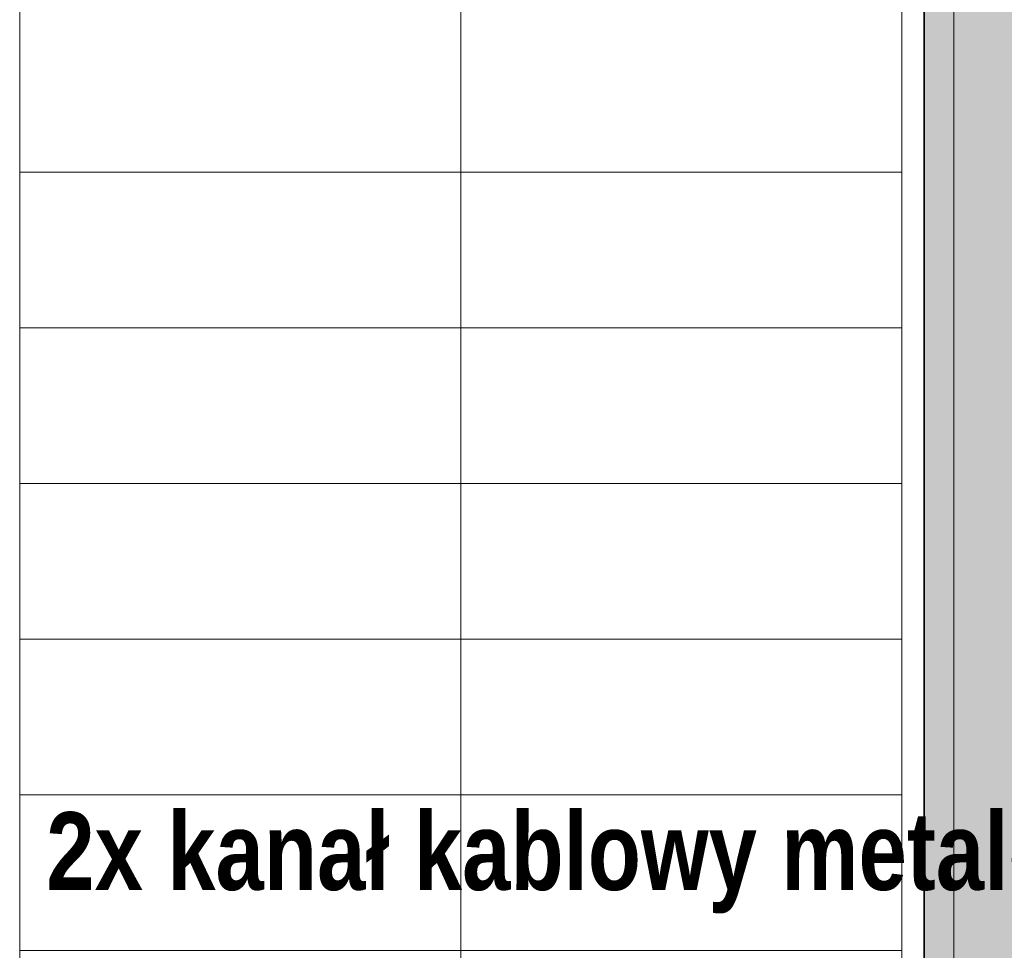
# Model space of a CAD drawing. Header units: millimetres. Extents: x 82175 to 237000, y 24756 to 471700.
# Tile 168 of 256: x 93377 to 95274, y 382631 to 384425. Entities that reach past the tile are written whole.
import ezdxf

# ---------------------------------------------------------------- set-up
doc = ezdxf.new("R2010")
doc.units = ezdxf.units.MM
doc.layers.add('#_EL - opis', color=7, linetype='Continuous', lineweight=20)
doc.layers.add('Konstrukcja - Ściany zewnętrzne', color=8, linetype='Continuous')
doc.styles.add('OP_100', font='ARIALN.TTF', dxfattribs={"width": 0.8, "height": 20})

msp = doc.modelspace()

# ---------------------------------------------------------------- hatches: boundary and pattern name
at = {"layer": 'Konstrukcja - Ściany zewnętrzne', "linetype": 'Continuous', "lineweight": 13}
msp.add_hatch(color=8, dxfattribs=at).paths.add_polyline_path([(95620, 373701), (95620, 386231), (95120, 386231), (95120, 373701)])

# ---------------------------------------------------------------- linework, layer by layer
at = {"color": 8, "linetype": 'Continuous', "lineweight": 18, "ltscale": 100}
for p, q in [((93376.8, 381731), (93376.8, 386531)), ((95076.8, 386531), (95076.8, 381731)), ((95176.8, 381731), (95176.8, 386531)), ((94226.8, 382031), (94226.8, 386231)), ((93376.8, 384431), (93376.8, 384131)), ((95076.8, 384131), (95076.8, 384431)), ((95076.8, 384131), (93376.8, 384131)), ((93376.8, 384131), (93376.8, 383831)), ((93376.8, 384131), (95076.8, 384131)), ((95076.8, 383831), (95076.8, 384131)), ((95076.8, 383831), (93376.8, 383831)), ((93376.8, 383831), (93376.8, 383531)), ((93376.8, 383831), (95076.8, 383831)), ((95076.8, 383531), (95076.8, 383831)), ((95076.8, 383531), (93376.8, 383531)), ((93376.8, 383531), (93376.8, 383231)), ((93376.8, 383531), (95076.8, 383531)), ((95076.8, 383231), (95076.8, 383531)), ((95076.8, 383231), (93376.8, 383231)), ((93376.8, 383231), (93376.8, 382931)), ((93376.8, 383231), (95076.8, 383231)), ((95076.8, 382931), (95076.8, 383231)), ((95076.8, 382931), (93376.8, 382931)), ((93376.8, 382931), (93376.8, 382631)), ((93376.8, 382931), (95076.8, 382931)), ((95076.8, 382631), (95076.8, 382931)), ((93376.8, 382631), (95076.8, 382631))]:
    msp.add_line(p, q, dxfattribs=at)
at = {"layer": 'Konstrukcja - Ściany zewnętrzne', "color": 8, "linetype": 'Continuous', "lineweight": 35, "ltscale": 100, "flags": 128}
msp.add_lwpolyline([(95120, 386231), (95120, 379916)], dxfattribs=at)

# ---------------------------------------------------------------- texts
at = {"layer": '#_EL - opis', "insert": (93428, 382897.3), "char_height": 150, "width": 13225.251, "attachment_point": 1, "style": 'OP_100'}
msp.add_mtext('\\fArial|b1|i0|c238|p34;2x kanał kablowy metalowy 210H68', dxfattribs=at)

doc.saveas('drawing.dxf')
